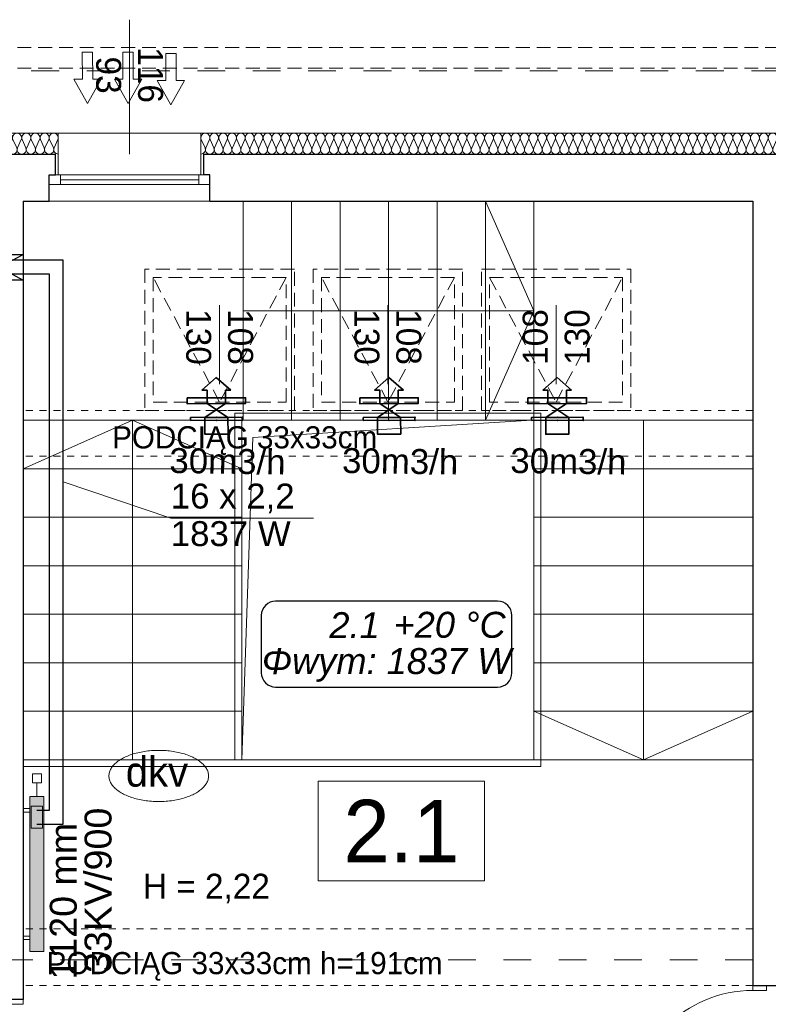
# Model space of a CAD drawing. Header units: millimetres. Extents: x -17429 to 155243, y -2908 to 188569.
# Tile 100 of 113: x 5800 to 11207, y 136961 to 144066. Entities that reach past the tile are written whole.
import ezdxf
from ezdxf.lldxf.tags import DXFTag

# ---------------------------------------------------------------- set-up
doc = ezdxf.new("R2010")
doc.units = ezdxf.units.MM
doc.header["$MEASUREMENT"] = 0
for name, pattern in [('Hidden Line', [100, 50, -50]), ('Krawędzie ukryte', [150, 100, -50]), ('Przerywana', [400, 200, -200])]:
    doc.linetypes.add(name, pattern=pattern)
doc.layers.get('0').update_dxf_attribs({"lineweight": 5})
for name, color, linetype in [('#opisy', 7, 'Continuous'), ('#podkład', 252, 'Continuous'), ('Arch ocieplenie', 252, 'Continuous'), ('IS_Armatura_podłączeniowa_grz._dolnozas.', 255, 'SOLID'), ('IS_Armatura_Therm', 7, 'SOLID'), ('IS_Grafika', 7, 'SOLID'), ('IS_Grzejniki_Plan_rzut', 7, 'SOLID'), ('IS_Opisy_działek_Therm', 7, 'SOLID'), ('IS_Powrót', 5, 'DASH'), ('IS_Text_Konstrukcji', 7, 'Continuous'), ('IS_Text_Odbiornikow_Therm', 7, 'Continuous'), ('IS_Zasilanie', 1, 'SOLID')]:
    doc.layers.add(name, color=color, linetype=linetype)
doc.layers.add('arch izolacje_Nr_Pióra__3', color=7, linetype='Continuous', lineweight=13, true_color=0xff6600)
doc.layers.add('Arch ocieplenie_Nr_Pióra__22', color=7, linetype='Continuous', lineweight=9, true_color=0x7f7f7f)
for name, color, linetype, lineweight in [('Arch opisy_Nr_Pióra__1', 252, 'Continuous', 25), ('Arch opisy_Nr_Pióra__21', 252, 'Continuous', 13), ('FLUID-EXR.309', 6, 'Continuous', 35), ('INWENT BALUSTRADY_Nr_Pióra__26', 5, 'Continuous', 13), ('INWENT DACH_Nr_Pióra__21', 7, 'Continuous', 13), ('INWENT OPISY_Nr_Pióra__21', 252, 'Continuous', 13), ('INWENT OPISY_Nr_Pióra__7', 252, 'Continuous', 13), ('INWENT. DRZWI_Nr_Pióra__21', 7, 'Continuous', 13), ('INWENT. OKNA_Nr_Pióra__21', 7, 'Continuous', 13), ('INWENT. OKNA_Nr_Pióra__5', 7, 'Continuous', 13), ('INWENT.ŚCIANY_Nr_Pióra__1', 252, 'Continuous', 25), ('INWENT.ŚCIANY_Nr_Pióra__21', 7, 'Continuous', 13), ('Istniejące schody_Nr_Pióra__21', 7, 'Continuous', 13)]:
    doc.layers.add(name, color=color, linetype=linetype, lineweight=lineweight)
doc.styles.add('ARIAL', font='arial.ttf', dxfattribs={"width": 0.75})
doc.styles.add('GENERATED_STYLE_2', font='txt')
doc.styles.add('GENERATED_STYLE_3', font='txt')
doc.styles.add('GENERATED_STYLE_6', font='txt')
doc.styles.add('MtXpl_Arial', font='txt', dxfattribs={"height": 0.2})
doc.styles.get("Standard").update_dxf_attribs({"font": 'arial.ttf', "bigfont": 'BIGFONT.SHX'})
tags = doc.linetypes.add('DASH', pattern=[15, 10, -5]).pattern_tags.tags
tags[6:7] = [DXFTag(74, 4), DXFTag(75, 0), DXFTag(340, '0'), DXFTag(46, 0.0), DXFTag(50, 0.0), DXFTag(44, 0.0), DXFTag(45, 0.0)]
tags[4:5] = [DXFTag(74, 4), DXFTag(75, 0), DXFTag(340, '0'), DXFTag(46, 0.0), DXFTag(50, 0.0), DXFTag(44, 0.0), DXFTag(45, 0.0)]
tags = doc.linetypes.add('SOLID', pattern=[10, 10, 0]).pattern_tags.tags
tags[6:7] = [DXFTag(74, 4), DXFTag(75, 0), DXFTag(340, '0'), DXFTag(46, 0.0), DXFTag(50, 0.0), DXFTag(44, 0.0), DXFTag(45, 0.0)]
tags[4:5] = [DXFTag(74, 4), DXFTag(75, 0), DXFTag(340, '0'), DXFTag(46, 0.0), DXFTag(50, 0.0), DXFTag(44, 0.0), DXFTag(45, 0.0)]

# ---------------------------------------------------------------- blocks, each defined once
blk = doc.blocks.new('Izolacja cieplna 14_119', base_point=(6079.1, 143095.9))
at = {"layer": 'Arch ocieplenie_Nr_Pióra__22', "linetype": 'Continuous'}
for p, q in [((5514.3, 143140.6), (5486.8, 143201.2)), ((5547.4, 143201.2), (5519.9, 143140.6)), ((5580.5, 143140.6), (5553, 143201.2)), ((5613.5, 143201.2), (5586, 143140.6)), ((5646.6, 143140.6), (5619.1, 143201.2)), ((5679.6, 143201.2), (5652.1, 143140.6)), ((5712.7, 143140.6), (5685.2, 143201.2)), ((5745.7, 143201.2), (5718.2, 143140.6)), ((5778.8, 143140.6), (5751.3, 143201.2)), ((5811.8, 143201.2), (5784.3, 143140.6)), ((5844.9, 143140.6), (5817.4, 143201.2)), ((5878, 143201.2), (5850.5, 143140.6)), ((5911, 143140.6), (5883.5, 143201.2)), ((5944.1, 143201.2), (5916.6, 143140.6)), ((5977.1, 143140.6), (5949.6, 143201.2)), ((6010.2, 143201.2), (5982.7, 143140.6)), ((6043.2, 143140.6), (6015.7, 143201.2)), ((6076.3, 143201.2), (6048.8, 143140.6))]:
    blk.add_line(p, q, dxfattribs=at)
for centre, start_param, end_param in [((5517.1, 143214), 2.728799, 6.695979), ((5583.2, 143214), 2.728799, 6.695979), ((5649.3, 143214), 2.728799, 6.695979), ((5715.5, 143214), 2.728799, 6.695979), ((5781.6, 143214), 2.728799, 6.695979), ((5847.7, 143214), 2.728799, 6.695979), ((5913.8, 143214), 2.728799, 6.695979), ((5979.9, 143214), 2.728799, 6.695979), ((6046, 143214), 2.728799, 6.695979), ((5484.1, 143127.8), 1.570796, 3.554385), ((5550.2, 143127.8), 5.870392, 9.837571), ((5616.3, 143127.8), 5.870392, 9.837571), ((5682.4, 143127.8), 5.870392, 9.837571), ((5748.5, 143127.8), 5.870392, 9.837571), ((5814.6, 143127.8), 5.870392, 9.837571), ((5880.7, 143127.8), 5.870392, 9.837571), ((5946.8, 143127.8), 5.870392, 9.837571), ((6013, 143127.8), 5.870392, 9.837571), ((6079.1, 143127.8), 5.870392, 7.853982)]:
    blk.add_ellipse(centre, major_axis=(-33.1, 0), ratio=0.965094, start_param=start_param, end_param=end_param, dxfattribs=at)
blk = doc.blocks.new('Izolacja cieplna 14_126', base_point=(7109.1, 143095.9))
at = {"layer": 'Arch ocieplenie_Nr_Pióra__22', "linetype": 'Continuous'}
for p, q in [((7111.8, 143201.2), (7138.4, 143140.6)), ((7143.8, 143140.6), (7170.4, 143201.2)), ((7175.8, 143201.2), (7202.4, 143140.6)), ((7207.8, 143140.6), (7234.4, 143201.2)), ((7239.8, 143201.2), (7266.4, 143140.6)), ((7271.8, 143140.6), (7298.4, 143201.2)), ((7303.8, 143201.2), (7330.4, 143140.6)), ((7335.8, 143140.6), (7362.4, 143201.2)), ((7367.8, 143201.2), (7394.4, 143140.6)), ((7399.8, 143140.6), (7426.5, 143201.2)), ((7431.8, 143201.2), (7458.5, 143140.6)), ((7463.8, 143140.6), (7490.5, 143201.2)), ((7495.8, 143201.2), (7522.5, 143140.6)), ((7527.9, 143140.6), (7554.5, 143201.2)), ((7559.9, 143201.2), (7586.5, 143140.6)), ((7591.9, 143140.6), (7618.5, 143201.2)), ((7623.9, 143201.2), (7650.5, 143140.6)), ((7655.9, 143140.6), (7682.5, 143201.2)), ((7687.9, 143201.2), (7714.5, 143140.6)), ((7719.9, 143140.6), (7746.5, 143201.2)), ((7751.9, 143201.2), (7778.5, 143140.6)), ((7783.9, 143140.6), (7810.5, 143201.2)), ((7815.9, 143201.2), (7842.6, 143140.6)), ((7847.9, 143140.6), (7874.6, 143201.2)), ((7879.9, 143201.2), (7906.6, 143140.6)), ((7911.9, 143140.6), (7938.6, 143201.2)), ((7944, 143201.2), (7970.6, 143140.6)), ((7976, 143140.6), (8002.6, 143201.2)), ((8008, 143201.2), (8034.6, 143140.6)), ((8040, 143140.6), (8066.6, 143201.2)), ((8072, 143201.2), (8098.6, 143140.6)), ((8104, 143140.6), (8130.6, 143201.2)), ((8136, 143201.2), (8162.6, 143140.6)), ((8168, 143140.6), (8194.6, 143201.2)), ((8200, 143201.2), (8226.6, 143140.6)), ((8232, 143140.6), (8258.7, 143201.2)), ((8264, 143201.2), (8290.7, 143140.6)), ((8296, 143140.6), (8322.7, 143201.2)), ((8328, 143201.2), (8354.7, 143140.6)), ((8360.1, 143140.6), (8386.7, 143201.2)), ((8392.1, 143201.2), (8418.7, 143140.6)), ((8424.1, 143140.6), (8450.7, 143201.2)), ((8456.1, 143201.2), (8482.7, 143140.6)), ((8488.1, 143140.6), (8514.7, 143201.2)), ((8520.1, 143201.2), (8546.7, 143140.6)), ((8552.1, 143140.6), (8578.7, 143201.2)), ((8584.1, 143201.2), (8610.7, 143140.6)), ((8616.1, 143140.6), (8642.7, 143201.2)), ((8648.1, 143201.2), (8674.8, 143140.6)), ((8680.1, 143140.6), (8706.8, 143201.2)), ((8712.1, 143201.2), (8738.8, 143140.6)), ((8744.1, 143140.6), (8770.8, 143201.2)), ((8776.2, 143201.2), (8802.8, 143140.6)), ((8808.2, 143140.6), (8834.8, 143201.2)), ((8840.2, 143201.2), (8866.8, 143140.6)), ((8872.2, 143140.6), (8898.8, 143201.2)), ((8904.2, 143201.2), (8930.8, 143140.6)), ((8936.2, 143140.6), (8962.8, 143201.2)), ((8968.2, 143201.2), (8994.8, 143140.6)), ((9000.2, 143140.6), (9026.8, 143201.2)), ((9032.2, 143201.2), (9058.8, 143140.6)), ((9064.2, 143140.6), (9090.8, 143201.2)), ((9096.2, 143201.2), (9122.9, 143140.6)), ((9128.2, 143140.6), (9154.9, 143201.2)), ((9160.2, 143201.2), (9186.9, 143140.6)), ((9192.2, 143140.6), (9218.9, 143201.2)), ((9224.3, 143201.2), (9250.9, 143140.6)), ((9256.3, 143140.6), (9282.9, 143201.2)), ((9288.3, 143201.2), (9314.9, 143140.6)), ((9320.3, 143140.6), (9346.9, 143201.2)), ((9352.3, 143201.2), (9378.9, 143140.6)), ((9384.3, 143140.6), (9410.9, 143201.2)), ((9416.3, 143201.2), (9442.9, 143140.6)), ((9448.3, 143140.6), (9474.9, 143201.2)), ((9480.3, 143201.2), (9506.9, 143140.6)), ((9512.3, 143140.6), (9539, 143201.2)), ((9544.3, 143201.2), (9571, 143140.6)), ((9576.3, 143140.6), (9603, 143201.2)), ((9608.3, 143201.2), (9635, 143140.6)), ((9640.4, 143140.6), (9667, 143201.2)), ((9672.4, 143201.2), (9699, 143140.6)), ((9704.4, 143140.6), (9731, 143201.2)), ((9736.4, 143201.2), (9763, 143140.6)), ((9768.4, 143140.6), (9795, 143201.2)), ((9800.4, 143201.2), (9827, 143140.6)), ((9832.4, 143140.6), (9859, 143201.2)), ((9864.4, 143201.2), (9891, 143140.6)), ((9896.4, 143140.6), (9923, 143201.2)), ((9928.4, 143201.2), (9955.1, 143140.6)), ((9960.4, 143140.6), (9987.1, 143201.2)), ((9992.4, 143201.2), (10019.1, 143140.6)), ((10024.4, 143140.6), (10051.1, 143201.2)), ((10056.5, 143201.2), (10083.1, 143140.6)), ((10088.5, 143140.6), (10115.1, 143201.2)), ((10120.5, 143201.2), (10147.1, 143140.6)), ((10152.5, 143140.6), (10179.1, 143201.2)), ((10184.5, 143201.2), (10211.1, 143140.6)), ((10216.5, 143140.6), (10243.1, 143201.2)), ((10248.5, 143201.2), (10275.1, 143140.6)), ((10280.5, 143140.6), (10307.1, 143201.2)), ((10312.5, 143201.2), (10339.1, 143140.6)), ((10344.5, 143140.6), (10371.2, 143201.2)), ((10376.5, 143201.2), (10403.2, 143140.6)), ((10408.5, 143140.6), (10435.2, 143201.2)), ((10440.5, 143201.2), (10467.2, 143140.6)), ((10472.6, 143140.6), (10499.2, 143201.2)), ((10504.6, 143201.2), (10531.2, 143140.6)), ((10536.6, 143140.6), (10563.2, 143201.2)), ((10568.6, 143201.2), (10595.2, 143140.6)), ((10600.6, 143140.6), (10627.2, 143201.2)), ((10632.6, 143201.2), (10659.2, 143140.6)), ((10664.6, 143140.6), (10691.2, 143201.2)), ((10696.6, 143201.2), (10723.2, 143140.6)), ((10728.6, 143140.6), (10755.2, 143201.2)), ((10760.6, 143201.2), (10787.3, 143140.6)), ((10792.6, 143140.6), (10819.3, 143201.2)), ((10824.6, 143201.2), (10851.3, 143140.6)), ((10856.6, 143140.6), (10883.3, 143201.2)), ((10888.7, 143201.2), (10915.3, 143140.6)), ((10920.7, 143140.6), (10947.3, 143201.2)), ((10952.7, 143201.2), (10979.3, 143140.6)), ((10984.7, 143140.6), (11011.3, 143201.2)), ((11016.7, 143201.2), (11043.3, 143140.6)), ((11048.7, 143140.6), (11075.3, 143201.2)), ((11080.7, 143201.2), (11107.3, 143140.6)), ((11112.7, 143140.6), (11139.3, 143201.2)), ((11144.7, 143201.2), (11171.3, 143140.6)), ((11176.7, 143140.6), (11203.3, 143201.2)), ((11208.7, 143201.2), (11235.4, 143140.6)), ((11240.7, 143140.6), (11267.4, 143201.2)), ((11272.7, 143201.2), (11299.4, 143140.6)), ((11304.7, 143140.6), (11331.4, 143201.2))]:
    blk.add_line(p, q, dxfattribs=at)
for centre, start_param, end_param in [((7141.1, 143214), 5.870392, 9.837571), ((7205.1, 143214), 5.870392, 9.837571), ((7269.1, 143214), 5.870392, 9.837571), ((7333.1, 143214), 5.870392, 9.837571), ((7397.1, 143214), 5.870392, 9.837571), ((7461.2, 143214), 5.870392, 9.837571), ((7525.2, 143214), 5.870392, 9.837571), ((7589.2, 143214), 5.870392, 9.837571), ((7653.2, 143214), 5.870392, 9.837571), ((7717.2, 143214), 5.870392, 9.837571), ((7781.2, 143214), 5.870392, 9.837571), ((7845.2, 143214), 5.870392, 9.837571), ((7909.3, 143214), 5.870392, 9.837571), ((7973.3, 143214), 5.870392, 9.837571), ((8037.3, 143214), 5.870392, 9.837571), ((8101.3, 143214), 5.870392, 9.837571), ((8165.3, 143214), 5.870392, 9.837571), ((8229.3, 143214), 5.870392, 9.837571), ((8293.3, 143214), 5.870392, 9.837571), ((8357.4, 143214), 5.870392, 9.837571), ((8421.4, 143214), 5.870392, 9.837571), ((8485.4, 143214), 5.870392, 9.837571), ((8549.4, 143214), 5.870392, 9.837571), ((8613.4, 143214), 5.870392, 9.837571), ((8677.4, 143214), 5.870392, 9.837571), ((8741.5, 143214), 5.870392, 9.837571), ((8805.5, 143214), 5.870392, 9.837571), ((8869.5, 143214), 5.870392, 9.837571), ((8933.5, 143214), 5.870392, 9.837571), ((8997.5, 143214), 5.870392, 9.837571), ((9061.5, 143214), 5.870392, 9.837571), ((9125.5, 143214), 5.870392, 9.837571), ((9189.6, 143214), 5.870392, 9.837571), ((9253.6, 143214), 5.870392, 9.837571), ((9317.6, 143214), 5.870392, 9.837571), ((9381.6, 143214), 5.870392, 9.837571), ((9445.6, 143214), 5.870392, 9.837571), ((9509.6, 143214), 5.870392, 9.837571), ((9573.7, 143214), 5.870392, 9.837571), ((9637.7, 143214), 5.870392, 9.837571), ((9701.7, 143214), 5.870392, 9.837571), ((9765.7, 143214), 5.870392, 9.837571), ((9829.7, 143214), 5.870392, 9.837571), ((9893.7, 143214), 5.870392, 9.837571), ((9957.7, 143214), 5.870392, 9.837571), ((10021.8, 143214), 5.870392, 9.837571), ((10085.8, 143214), 5.870392, 9.837571), ((10149.8, 143214), 5.870392, 9.837571), ((10213.8, 143214), 5.870392, 9.837571), ((10277.8, 143214), 5.870392, 9.837571), ((10341.8, 143214), 5.870392, 9.837571), ((10405.8, 143214), 5.870392, 9.837571), ((10469.9, 143214), 5.870392, 9.837571), ((10533.9, 143214), 5.870392, 9.837571), ((10597.9, 143214), 5.870392, 9.837571), ((10661.9, 143214), 5.870392, 9.837571), ((10725.9, 143214), 5.870392, 9.837571), ((10789.9, 143214), 5.870392, 9.837571), ((10854, 143214), 5.870392, 9.837571), ((10918, 143214), 5.870392, 9.837571), ((10982, 143214), 5.870392, 9.837571), ((11046, 143214), 5.870392, 9.837571), ((11110, 143214), 5.870392, 9.837571), ((11174, 143214), 5.870392, 9.837571), ((11238, 143214), 5.870392, 9.837571), ((11302.1, 143214), 5.870392, 9.837571), ((7109.1, 143127.8), 4.712389, 6.695979), ((7173.1, 143127.8), 2.7288, 6.695979), ((7237.1, 143127.8), 2.7288, 6.695979), ((7301.1, 143127.8), 2.7288, 6.695979), ((7365.1, 143127.8), 2.7288, 6.695979), ((7429.1, 143127.8), 2.7288, 6.695979), ((7493.2, 143127.8), 2.7288, 6.695979), ((7557.2, 143127.8), 2.7288, 6.695979), ((7621.2, 143127.8), 2.7288, 6.695979), ((7685.2, 143127.8), 2.7288, 6.695979), ((7749.2, 143127.8), 2.7288, 6.695979), ((7813.2, 143127.8), 2.7288, 6.695979), ((7877.3, 143127.8), 2.7288, 6.695979), ((7941.3, 143127.8), 2.7288, 6.695979), ((8005.3, 143127.8), 2.7288, 6.695979), ((8069.3, 143127.8), 2.7288, 6.695979), ((8133.3, 143127.8), 2.7288, 6.695979), ((8197.3, 143127.8), 2.7288, 6.695979), ((8261.3, 143127.8), 2.7288, 6.695979), ((8325.4, 143127.8), 2.7288, 6.695979), ((8389.4, 143127.8), 2.7288, 6.695979), ((8453.4, 143127.8), 2.7288, 6.695979), ((8517.4, 143127.8), 2.7288, 6.695979), ((8581.4, 143127.8), 2.7288, 6.695979), ((8645.4, 143127.8), 2.7288, 6.695979), ((8709.4, 143127.8), 2.7288, 6.695979), ((8773.5, 143127.8), 2.7288, 6.695979), ((8837.5, 143127.8), 2.7288, 6.695979), ((8901.5, 143127.8), 2.7288, 6.695979), ((8965.5, 143127.8), 2.7288, 6.695979), ((9029.5, 143127.8), 2.7288, 6.695979), ((9093.5, 143127.8), 2.7288, 6.695979), ((9157.6, 143127.8), 2.7288, 6.695979), ((9221.6, 143127.8), 2.7288, 6.695979), ((9285.6, 143127.8), 2.7288, 6.695979), ((9349.6, 143127.8), 2.7288, 6.695979), ((9413.6, 143127.8), 2.7288, 6.695979), ((9477.6, 143127.8), 2.7288, 6.695979), ((9541.6, 143127.8), 2.7288, 6.695979), ((9605.7, 143127.8), 2.7288, 6.695979), ((9669.7, 143127.8), 2.7288, 6.695979), ((9733.7, 143127.8), 2.7288, 6.695979), ((9797.7, 143127.8), 2.7288, 6.695979), ((9861.7, 143127.8), 2.7288, 6.695979), ((9925.7, 143127.8), 2.7288, 6.695979), ((9989.8, 143127.8), 2.7288, 6.695979), ((10053.8, 143127.8), 2.7288, 6.695979), ((10117.8, 143127.8), 2.7288, 6.695979), ((10181.8, 143127.8), 2.7288, 6.695979), ((10245.8, 143127.8), 2.7288, 6.695979), ((10309.8, 143127.8), 2.7288, 6.695979), ((10373.8, 143127.8), 2.7288, 6.695979), ((10437.9, 143127.8), 2.7288, 6.695979), ((10501.9, 143127.8), 2.7288, 6.695979), ((10565.9, 143127.8), 2.7288, 6.695979), ((10629.9, 143127.8), 2.7288, 6.695979), ((10693.9, 143127.8), 2.7288, 6.695979), ((10757.9, 143127.8), 2.7288, 6.695979), ((10821.9, 143127.8), 2.7288, 6.695979), ((10886, 143127.8), 2.7288, 6.695979), ((10950, 143127.8), 2.7288, 6.695979), ((11014, 143127.8), 2.7288, 6.695979), ((11078, 143127.8), 2.7288, 6.695979), ((11142, 143127.8), 2.7288, 6.695979), ((11206, 143127.8), 2.7288, 6.695979), ((11270.1, 143127.8), 2.7288, 6.695979), ((11334.1, 143127.8), 2.7288, 4.712389)]:
    blk.add_ellipse(centre, major_axis=(32, 0), ratio=0.996693, start_param=start_param, end_param=end_param, dxfattribs=at)
blk = doc.blocks.new('piwnica')
at = {"layer": 'arch izolacje_Nr_Pióra__3', "color": 252, "linetype": 'Continuous'}
for p, q in [((5484.1, 143245.9), (11334.1, 143245.9)), ((6079.1, 143245.9), (6079.1, 142945.9)), ((7109.1, 143245.9), (7109.1, 142945.9))]:
    blk.add_line(p, q, dxfattribs=at)
at = {"layer": 'Arch opisy_Nr_Pióra__21', "color": 252, "linetype": 'Continuous'}
for p, q in [((9156.2, 138571.3), (7956.2, 138571.3)), ((7956.2, 138571.3), (7956.2, 137851.3)), ((9156.2, 137851.3), (9156.2, 138571.3)), ((7956.2, 137851.3), (9156.2, 137851.3))]:
    blk.add_line(p, q, dxfattribs=at)
at = {"layer": 'INWENT BALUSTRADY_Nr_Pióra__26', "color": 252, "linetype": 'Continuous'}
for p, q in [((7354.1, 141225.9), (9564.1, 141225.9)), ((7354.1, 138725.9), (7354.1, 141225.9)), ((9564.1, 138675.9), (9564.1, 141225.9)), ((5824.1, 138675.9), (9564.1, 138675.9))]:
    blk.add_line(p, q, dxfattribs=at)
at = {"layer": 'INWENT DACH_Nr_Pióra__21', "color": 252, "linetype": 'Krawędzie ukryte'}
for p, q in [((5484.1, 143865.9), (11334.1, 143865.9)), ((5484.1, 143715.9), (11334.1, 143715.9))]:
    blk.add_line(p, q, dxfattribs=at)
at = {"layer": 'INWENT DACH_Nr_Pióra__21', "color": 252, "linetype": 'Przerywana'}
for p, q in [((5484.1, 143695.9), (11334.1, 143695.9)), ((-11505.9, 137280.9), (32584.1, 137280.9))]:
    blk.add_line(p, q, dxfattribs=at)
at = {"layer": 'INWENT DACH_Nr_Pióra__21', "color": 252, "linetype": 'Hidden Line'}
for p, q in [((11094.1, 141245.9), (5824.1, 141245.9)), ((11094.1, 140915.9), (5824.1, 140915.9)), ((11094.1, 137505.9), (5824.1, 137505.9)), ((11094.1, 137095.9), (5824.1, 137095.9))]:
    blk.add_line(p, q, dxfattribs=at)
at = {"layer": 'INWENT OPISY_Nr_Pióra__21', "color": 252, "linetype": 'Continuous'}
for p, q in [((6594.1, 143095.9), (6594.1, 144065.9)), ((7244.1, 141435.9), (7244.1, 142005.9)), ((8459.1, 141435.9), (8459.1, 142005.9)), ((9674.1, 141435.9), (9674.1, 142005.9))]:
    blk.add_line(p, q, dxfattribs=at)
at = {"layer": 'INWENT. DRZWI_Nr_Pióra__21', "color": 252, "linetype": 'Continuous'}
for p, q in [((11094.1, 137060.9), (11094.1, 137095.9)), ((11094.1, 137060.9), (11194.1, 137060.9)), ((11194.1, 137060.9), (11194.1, 137095.9)), ((5824.1, 136960.9), (5824.1, 136995.9)), ((5824.1, 136960.9), (5724.1, 136960.9))]:
    blk.add_line(p, q, dxfattribs=at)
blk.add_arc((11094.1, 136180.9), 880, 90, 180, dxfattribs=at)
at = {"layer": 'INWENT. OKNA_Nr_Pióra__21', "color": 252, "linetype": 'Krawędzie ukryte'}
for p, q in [((6704.1, 142265.9), (6704.1, 141245.9)), ((7784.1, 142265.9), (6704.1, 142265.9)), ((7784.1, 141245.9), (7784.1, 142265.9)), ((7919.1, 142265.9), (7919.1, 141245.9)), ((8999.1, 142265.9), (7919.1, 142265.9)), ((8999.1, 141245.9), (8999.1, 142265.9)), ((9134.1, 141245.9), (9134.1, 142265.9)), ((9134.1, 142265.9), (10214.1, 142265.9)), ((10214.1, 142265.9), (10214.1, 141245.9)), ((7244.1, 141305.9), (6764.1, 142205.9)), ((7724.1, 142205.9), (6764.1, 142205.9)), ((6764.1, 142205.9), (6764.1, 141305.9)), ((7724.1, 142205.9), (7244.1, 141305.9)), ((7724.1, 141305.9), (7724.1, 142205.9)), ((8459.1, 141305.9), (7979.1, 142205.9)), ((8939.1, 142205.9), (7979.1, 142205.9)), ((7979.1, 142205.9), (7979.1, 141305.9)), ((8939.1, 142205.9), (8459.1, 141305.9)), ((8939.1, 141305.9), (8939.1, 142205.9)), ((9194.1, 142205.9), (9674.1, 141305.9)), ((9194.1, 141305.9), (9194.1, 142205.9)), ((9194.1, 142205.9), (10154.1, 142205.9)), ((9674.1, 141305.9), (10154.1, 142205.9)), ((10154.1, 142205.9), (10154.1, 141305.9)), ((6764.1, 141305.9), (7724.1, 141305.9)), ((7979.1, 141305.9), (8939.1, 141305.9)), ((10154.1, 141305.9), (9194.1, 141305.9)), ((6704.1, 141245.9), (7784.1, 141245.9)), ((7919.1, 141245.9), (8999.1, 141245.9)), ((10214.1, 141245.9), (9134.1, 141245.9))]:
    blk.add_line(p, q, dxfattribs=at)
at = {"layer": 'INWENT. OKNA_Nr_Pióra__5', "color": 252, "linetype": 'Continuous'}
for p, q in [((7174.1, 142945.9), (6014.1, 142945.9)), ((6014.1, 142945.9), (6014.1, 142875.9)), ((6094.1, 142945.9), (6094.1, 142875.9)), ((7094.1, 142910.9), (6094.1, 142910.9)), ((7094.1, 142945.9), (7094.1, 142875.9)), ((7174.1, 142945.9), (7174.1, 142875.9)), ((6014.1, 142875.9), (7174.1, 142875.9))]:
    blk.add_line(p, q, dxfattribs=at)
at = {"layer": 'INWENT.ŚCIANY_Nr_Pióra__1', "color": 252, "linetype": 'Continuous'}
for p, q in [((5484.1, 143095.9), (6059.1, 143095.9)), ((6059.1, 142945.9), (6059.1, 143095.9)), ((7129.1, 142945.9), (7129.1, 143095.9)), ((7129.1, 143095.9), (11334.1, 143095.9)), ((6014.1, 142945.9), (6059.1, 142945.9)), ((6014.1, 142755.9), (6014.1, 142945.9)), ((7174.1, 142945.9), (7129.1, 142945.9)), ((7174.1, 142755.9), (7174.1, 142945.9)), ((5824.1, 142755.9), (5824.1, 136995.9)), ((5824.1, 142755.9), (6014.1, 142755.9)), ((7174.1, 142755.9), (11094.1, 142755.9)), ((11094.1, 142755.9), (11094.1, 137095.9)), ((11094.1, 137095.9), (11414.1, 137095.9)), ((5824.1, 136995.9), (5484.1, 136995.9))]:
    blk.add_line(p, q, dxfattribs=at)
at = {"layer": 'INWENT.ŚCIANY_Nr_Pióra__21', "color": 252, "linetype": 'Continuous'}
blk.add_line((6014.1, 142755.9), (7174.1, 142755.9), dxfattribs=at)
at = {"layer": 'Istniejące schody_Nr_Pióra__21', "color": 252, "linetype": 'Continuous'}
for p, q in [((7414.1, 141175.9), (7414.1, 142755.9)), ((7764.1, 141175.9), (7764.1, 142755.9)), ((8114.1, 141175.9), (8114.1, 142755.9)), ((8464.1, 141175.9), (8464.1, 142755.9)), ((8814.1, 141175.9), (8814.1, 142755.9)), ((9164.1, 141175.9), (9164.1, 142755.9)), ((9164.1, 142755.9), (9514.1, 141965.9)), ((9514.1, 141175.9), (9514.1, 142755.9)), ((7414.1, 141965.9), (9514.1, 141965.9)), ((9514.1, 141965.9), (9164.1, 141175.9)), ((5824.1, 141175.9), (7404.1, 141175.9)), ((6614.1, 141175.9), (5824.1, 140825.9)), ((6614.1, 138725.9), (6614.1, 141175.9)), ((6614.1, 141175.9), (7404.1, 140825.9)), ((7404.1, 138725.9), (7404.1, 141175.9)), ((7404.1, 141175.9), (9514.1, 141175.9)), ((7484.2, 141050.7), (9499.1, 141175.9)), ((9514.1, 141175.9), (11094.1, 141175.9)), ((9514.1, 138725.9), (9514.1, 141175.9)), ((10304.1, 141175.9), (10304.1, 138725.9)), ((7404.1, 138725.9), (7484.2, 141050.7)), ((5824.1, 140825.9), (7404.1, 140825.9)), ((9514.1, 140825.9), (11094.1, 140825.9)), ((5824.1, 140475.9), (7404.1, 140475.9)), ((9514.1, 140475.9), (11094.1, 140475.9)), ((5824.1, 140125.9), (7404.1, 140125.9)), ((9514.1, 140125.9), (11094.1, 140125.9)), ((5824.1, 139775.9), (7404.1, 139775.9)), ((9514.1, 139775.9), (11094.1, 139775.9)), ((5824.1, 139425.9), (7404.1, 139425.9)), ((9514.1, 139425.9), (11094.1, 139425.9)), ((5824.1, 139075.9), (7404.1, 139075.9)), ((9514.1, 139075.9), (11094.1, 139075.9)), ((10304.1, 138725.9), (9514.1, 139075.9)), ((10304.1, 138725.9), (11094.1, 139075.9)), ((5824.1, 138725.9), (7404.1, 138725.9)), ((7404.1, 138725.9), (9514.1, 138725.9)), ((9514.1, 138725.9), (11094.1, 138725.9))]:
    blk.add_line(p, q, dxfattribs=at)
at = {"layer": 'Arch ocieplenie', "color": 252, "linetype": 'Continuous', "lineweight": 9}
for name, p in [('Izolacja cieplna 14_119', (6079.1, 143095.9)), ('Izolacja cieplna 14_126', (7109.1, 143095.9))]:
    blk.add_blockref(name, p, dxfattribs=at)
at = {"layer": 'Arch opisy_Nr_Pióra__1', "color": 252, "linetype": 'Continuous', "insert": (8556.2, 137986.3), "char_height": 450, "attachment_point": 8, "style": 'GENERATED_STYLE_3'}
blk.add_mtext('{2.1}', dxfattribs=at)
at = {"layer": 'INWENT OPISY_Nr_Pióra__21', "color": 252, "linetype": 'Continuous', "char_height": 180, "width": 1346.334, "attachment_point": 2, "line_spacing_factor": 1.008452, "style": 'GENERATED_STYLE_2'}
for s, insert, rotation in [('{116\\P93}', (6835.3, 143665.9), 270), ('{108\\P130}', (7485.3, 141775.9), 270), ('{108\\P130}', (8700.3, 141775.9), 270), ('{108\\P130}', (9432.9, 141775.9), 90)]:
    blk.add_mtext(s, dxfattribs=dict(at, insert=insert, rotation=rotation))
at = {"layer": 'INWENT OPISY_Nr_Pióra__21', "color": 252, "linetype": 'Continuous', "insert": (7148.6, 137902.9), "char_height": 180, "attachment_point": 2, "style": 'GENERATED_STYLE_2'}
blk.add_mtext('{H = 2,22}', dxfattribs=at)
at = {"layer": 'INWENT OPISY_Nr_Pióra__7', "color": 252, "linetype": 'Continuous', "char_height": 160, "attachment_point": 2, "style": 'GENERATED_STYLE_6'}
for s, insert in [('{PODCIĄG 33x33cm}', (7424.5, 141132.2)), ('{PODCIĄG 33x33cm h=191cm}', (7424.5, 137338.1))]:
    blk.add_mtext(s, dxfattribs=dict(at, insert=insert))
blk = doc.blocks.new('E210168')
at = {"color": 7, "lineweight": 13}
for p, q in [((19.41, 19.75), (19.41, 13.6)), ((19.41, 19.75), (36.98, 9.88)), ((19.41, 0), (36.98, 9.88)), ((19.41, 6.15), (19.41, 0))]:
    blk.add_line(p, q, dxfattribs=at)
blk.add_lwpolyline([(19.41, 13.6), (0, 13.6), (0, 6.15), (19.41, 6.15)], dxfattribs=at)
blk = doc.blocks.new('hg')
at = {"layer": 'FLUID-EXR.309', "color": 7}
for p, q in [((17736.9, 124343.3), (17844.7, 124488.1)), ((17745.9, 124510.2), (17837.5, 124354.6)), ((17844.7, 124488.1), (17940.6, 124483)), ((17942.6, 124520), (17940.6, 124483)), ((18029.8, 124411.2), (17942.6, 124520)), ((17931.4, 124312.3), (18029.8, 124411.2)), ((17837.5, 124354.6), (17933.4, 124349.4)), ((17933.4, 124349.4), (17931.4, 124312.3))]:
    blk.add_line(p, q, dxfattribs=at)
for points in [[(17893.7, 124630.3), (17870.9, 124207.9), (17829.7, 124210.2), (17852.4, 124632.6)], [(17730.2, 124614.3), (17710.1, 124241.5), (17731.4, 124240.4), (17751.5, 124613.1)], [(17745.9, 124510.2), (17625.4, 124516.7), (17616.4, 124349.8), (17736.9, 124343.3)]]:
    blk.add_lwpolyline(points, close=True, dxfattribs=at)
for p in [(17720.1, 124427.9), (17741.4, 124426.7), (17710.1, 124241.5), (17731.4, 124240.4)]:
    blk.add_point(p, dxfattribs=at)

msp = doc.modelspace()

# ---------------------------------------------------------------- linework, layer by layer
at = {"color": 1, "lineweight": 30}
for p, q in [((5482.1, 142187.1), (5824.1, 142372.1)), ((5482.1, 142372.1), (5824.1, 142187.1))]:
    msp.add_line(p, q, dxfattribs=at)
msp.add_lwpolyline([(5482.1, 142372.1), (5824.1, 142372.1), (5824.1, 142187.1), (5482.1, 142187.1)], close=True, dxfattribs=at)
at = {"layer": 'IS_Armatura_podłączeniowa_grz._dolnozas.', "color": 7, "lineweight": 0, "ltscale": 10}
for p, q in [((5884.1, 138390.8), (5884.1, 138230.8)), ((5964.1, 138390.8), (5884.1, 138390.8)), ((5964.1, 138230.8), (5964.1, 138390.8)), ((5884.1, 138230.8), (5964.1, 138230.8))]:
    msp.add_line(p, q, dxfattribs=at)
at = {"layer": 'IS_Armatura_Therm', "color": 7, "lineweight": 0, "ltscale": 10}
for p, q in [((5956.6, 138623.3), (5891.6, 138623.3)), ((5891.6, 138623.3), (5891.6, 138558.3)), ((5956.6, 138558.3), (5956.6, 138623.3)), ((5891.6, 138558.3), (5956.6, 138558.3)), ((5924.1, 138460.8), (5924.1, 138558.3))]:
    msp.add_line(p, q, dxfattribs=at)
at = {"layer": 'IS_Grafika', "color": 7, "lineweight": 5, "ltscale": 10}
for points, knots in [([(6804.4, 138793.4), (6786.7, 138793.4), (6751.9, 138792.1), (6701.2, 138786.4), (6653.4, 138777.1), (6609.2, 138764.6), (6569, 138749.2), (6533.4, 138731.1), (6502.9, 138710.6), (6478, 138687.9), (6459.2, 138663.2), (6447.3, 138636.6), (6444.6, 138617.8), (6444.6, 138608.6)], [0, 0, 0, 0, 53.206774, 104.286131, 152.960622, 198.951577, 242.000697, 281.900205, 318.538128, 351.968842, 382.520946, 410.942343, 438.528187, 438.528187, 438.528187, 438.528187]), ([(7164.2, 138608.6), (7164.2, 138617.8), (7161.4, 138636.6), (7149.6, 138663.2), (7130.8, 138687.9), (7105.9, 138710.6), (7075.4, 138731.1), (7039.8, 138749.2), (6999.6, 138764.6), (6955.4, 138777.1), (6907.6, 138786.4), (6856.9, 138792.1), (6822.1, 138793.4), (6804.4, 138793.4)], [0, 0, 0, 0, 27.585844, 56.00724, 86.559344, 119.990058, 156.627982, 196.52749, 239.576609, 285.567565, 334.242055, 385.321413, 438.528187, 438.528187, 438.528187, 438.528187]), ([(6444.6, 138608.6), (6444.6, 138599.4), (6447.3, 138580.7), (6459.2, 138554.1), (6478, 138529.3), (6502.9, 138506.7), (6533.4, 138486.2), (6569, 138468.1), (6609.2, 138452.6), (6653.4, 138440.2), (6701.2, 138430.9), (6751.9, 138425.1), (6786.7, 138423.8), (6804.4, 138423.8)], [0, 0, 0, 0, 27.585844, 56.00724, 86.559344, 119.990058, 156.627982, 196.52749, 239.576609, 285.567565, 334.242055, 385.321413, 438.528187, 438.528187, 438.528187, 438.528187]), ([(6804.4, 138423.8), (6822.1, 138423.8), (6856.9, 138425.1), (6907.6, 138430.9), (6955.4, 138440.2), (6999.6, 138452.6), (7039.8, 138468.1), (7075.4, 138486.2), (7105.9, 138506.7), (7130.8, 138529.3), (7149.6, 138554.1), (7161.4, 138580.7), (7164.2, 138599.4), (7164.2, 138608.6)], [0, 0, 0, 0, 53.206774, 104.286131, 152.960622, 198.951577, 242.000697, 281.900205, 318.538128, 351.968842, 382.520946, 410.942343, 438.528187, 438.528187, 438.528187, 438.528187])]:
    msp.add_open_spline(points, degree=3, knots=knots, dxfattribs=at)
at = {"layer": 'IS_Grzejniki_Plan_rzut', "color": 252, "lineweight": 0, "ltscale": 10}
for p, q in [((5874.1, 138460.8), (5874.1, 137340.8)), ((5974.1, 138460.8), (5874.1, 138460.8)), ((5974.1, 137340.8), (5974.1, 138460.8)), ((5874.1, 138373.3), (5824.1, 138373.3)), ((5824.1, 138373.3), (5824.1, 138348.3)), ((5824.1, 138348.3), (5874.1, 138348.3)), ((5824.1, 137428.3), (5824.1, 137453.3)), ((5824.1, 137453.3), (5874.1, 137453.3)), ((5874.1, 137428.3), (5824.1, 137428.3)), ((5874.1, 137340.8), (5974.1, 137340.8))]:
    msp.add_line(p, q, dxfattribs=at)
at = {"layer": 'IS_Grzejniki_Plan_rzut', "color": 252, "linetype": 'Continuous', "lineweight": 0, "ltscale": 10, "extrusion": (0, 0, -1)}
for points in [[(-5974.1, 137340.8), (-5874.1, 138460.8), (-5874.1, 137340.8)], [(-5874.1, 138460.8), (-5974.1, 137340.8), (-5974.1, 138460.8)]]:
    msp.add_solid(points, dxfattribs=at)
at = {"layer": 'IS_Opisy_działek_Therm', "color": 7, "lineweight": 5, "ltscale": 10}
for p, q in [((6115.2, 140730.7), (6891.1, 140468.9)), ((6891.1, 140468.9), (7921.1, 140468.9))]:
    msp.add_line(p, q, dxfattribs=at)
at = {"layer": 'IS_Powrót', "color": 5, "lineweight": 30, "ltscale": 20}
for p, q in [((6015.2, 142230.5), (1877.8, 142230.5)), ((6015.2, 138360.8), (6015.2, 142230.5)), ((5924.1, 138360.8), (6015.2, 138360.8))]:
    msp.add_line(p, q, dxfattribs=at)
at = {"layer": 'IS_Text_Konstrukcji', "color": 18, "linetype": 'SOLID', "ltscale": 10, "true_color": 0x000000}
for p, q in [((9251.7, 139870), (7648.3, 139870)), ((7545, 139766.7), (7545, 139353.3)), ((9355, 139353.3), (9355, 139766.7)), ((7648.3, 139250), (9251.7, 139250))]:
    msp.add_line(p, q, dxfattribs=at)
for centre, start, end in [((7648.3, 139766.7), 89.99996, 180.00004), ((9251.7, 139766.7), 359.99996, 90.00004), ((7648.3, 139353.3), 179.99996, 270.00004), ((9251.7, 139353.3), 269.99996, 0.00004)]:
    msp.add_arc(centre, 103.3, start, end, dxfattribs=at)
at = {"layer": 'IS_Zasilanie', "color": 1, "lineweight": 30, "ltscale": 10}
for p, q in [((6115.2, 142330.5), (1977.8, 142330.5)), ((6115.2, 138260.8), (6115.2, 142330.5)), ((5924.1, 138260.8), (6115.2, 138260.8))]:
    msp.add_line(p, q, dxfattribs=at)

# ---------------------------------------------------------------- block references
at = {"layer": '#podkład'}
msp.add_blockref('piwnica', (0, 0), dxfattribs=at)
at = {"color": 7, "lineweight": 5, "xscale": 10, "yscale": 10, "zscale": 10, "rotation": 270.0966492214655}
for p in [(6190.9, 143830.8), (6483.3, 143831.2), (6793, 143821.5)]:
    msp.add_blockref('E210168', p, dxfattribs=at)
at = {"color": 2, "rotation": 93.3538706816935}
for p in [(132472.2, 130764.3), (133719.2, 130764.3), (134934.2, 130764.3)]:
    msp.add_blockref('hg', p, dxfattribs=at)

# ---------------------------------------------------------------- texts
at = {"layer": '#opisy', "color": 7, "lineweight": 0, "style": 'ARIAL'}
for p in [(6880.4, 140795.1, 139.7), (8127.4, 140795.1, 139.7), (9342.4, 140795.1, 139.7)]:
    msp.add_text('30m3/h', height=180, rotation=359.21724, dxfattribs=at).set_placement(p)
at = {"layer": 'IS_Grafika', "color": 7, "lineweight": 5, "ltscale": 10, "style": 'MtXpl_Arial'}
msp.add_text('dkv', height=216, dxfattribs=at).set_placement((6566.5, 138531.6))
at = {"layer": 'IS_Opisy_działek_Therm', "color": 7, "lineweight": 5, "ltscale": 10, "char_height": 180}
for s, insert, attachment_point in [('\\fArial|b0|i0;16 x 2,2', (6891.1, 140504.9), 7), ('\\fArial|b0|i0;1837 W', (6891.1, 140447.2), 1)]:
    msp.add_mtext(s, dxfattribs=dict(at, insert=insert, attachment_point=attachment_point))
at = {"layer": 'IS_Text_Konstrukcji', "color": 18, "linetype": 'SOLID', "ltscale": 10, "true_color": 0x000000, "char_height": 187.2}
for s, insert, attachment_point in [('\\fArial|b0|i1;2.1', (8400, 139603.2), 9), ('\\fArial|b0|i1;+20 °C', (8500, 139603.2), 7), ('\\fArial|b0|i1;Φwym: 1837 W', (8450, 139531.2), 2)]:
    msp.add_mtext(s, dxfattribs=dict(at, insert=insert, attachment_point=attachment_point))
at = {"layer": 'IS_Text_Odbiornikow_Therm', "color": 7, "linetype": 'SOLID', "ltscale": 10, "char_height": 194.4, "rotation": 90}
for s, insert, attachment_point in [('\\fArial|b0|i0;33KV/900', (6268.8, 137187.1), 1), ('\\fArial|b0|i0;1120 mm', (6017.6, 138270.7), 3)]:
    msp.add_mtext(s, dxfattribs=dict(at, insert=insert, attachment_point=attachment_point))

doc.saveas('drawing.dxf')
